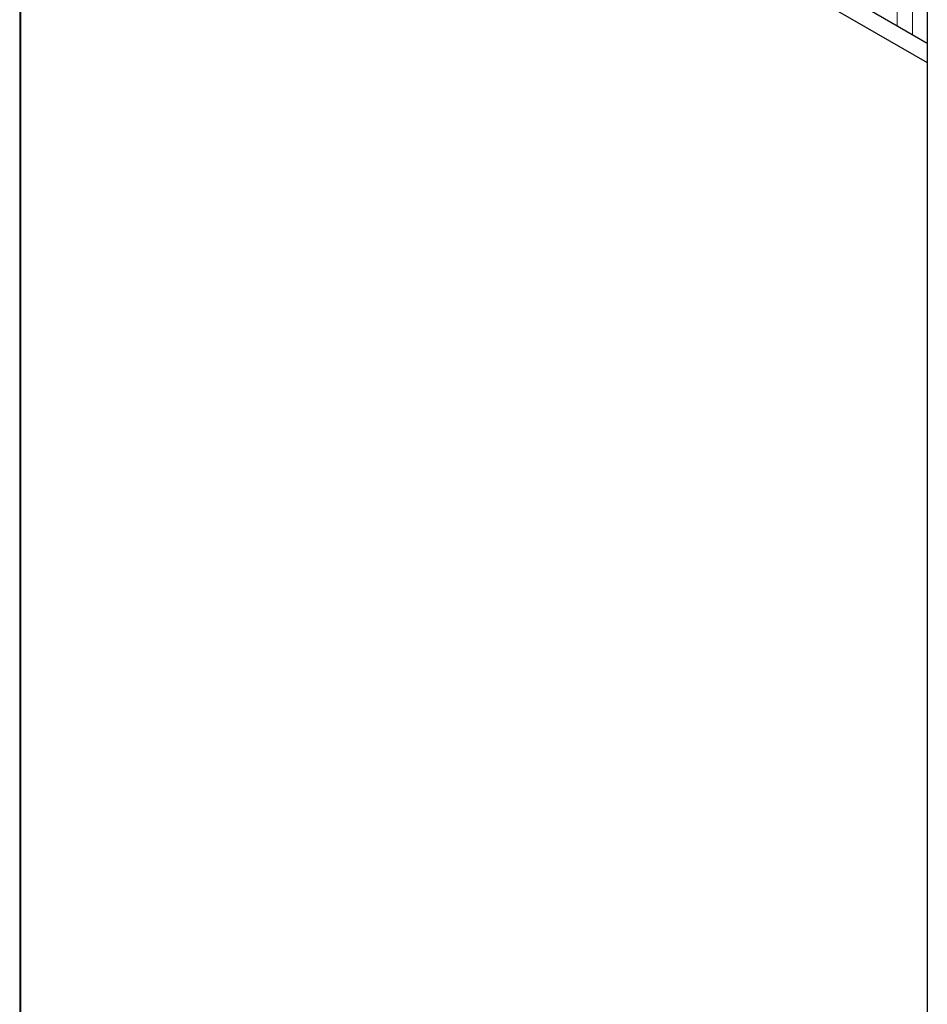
# Paper-space layout 'Blatt2' of a CAD drawing. Header units: millimetres. Extents: x 5 to 418, y 2 to 292.
# Tile 61 of 74: x 267 to 279, y 194 to 207. Entities that reach past the tile are written whole.
import ezdxf

# ---------------------------------------------------------------- set-up
doc = ezdxf.new("R2010")
doc.units = ezdxf.units.MM

psp = doc.layouts.new('Blatt2')

# ---------------------------------------------------------------- linework, layer by layer
at = {"color": 7, "linetype": 'Continuous', "lineweight": 25}
for p, q in [((279.259, 214.588), (279.259, 72.782)), ((266.893, 214.296), (279.259, 207.157)), ((266.657, 214.16), (279.259, 206.885))]:
    psp.add_line(p, q, dxfattribs=at)
at = {"color": 7, "linetype": 'Continuous', "lineweight": 18}
for p, q in [((266.641, 104.644), (266.641, 214.17)), ((266.657, 104.635), (266.657, 214.16)), ((279.055, 208.461), (279.055, 207.275)), ((278.838, 208.337), (278.838, 207.4))]:
    psp.add_line(p, q, dxfattribs=at)

doc.saveas('drawing.dxf')
